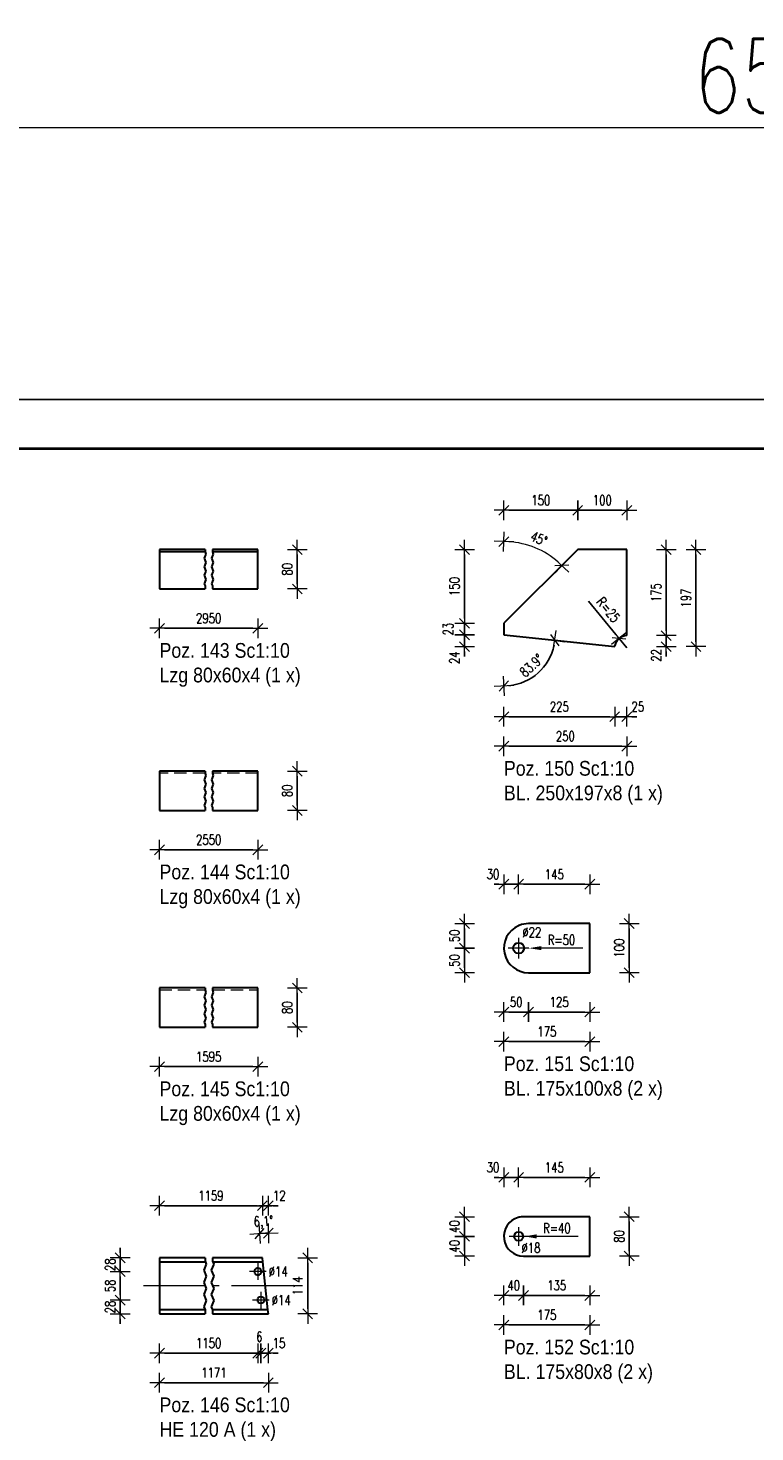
# Model space of a CAD drawing. Header units: millimetres. Extents: x -162 to 500, y 16347 to 16842.
# Tile 4 of 14: x 19 to 167, y 16557 to 16842. Entities that reach past the tile are written whole.
import ezdxf

# ---------------------------------------------------------------- set-up
doc = ezdxf.new("R2010")
doc.units = ezdxf.units.MM
doc.header["$LTSCALE"] = 10
doc.linetypes.add('HIDDEN', pattern=[0.375, 0.25, -0.125])
doc.linetypes.add('MITTE', pattern=[2, 1.25, -0.25, 0.25, -0.25])
doc.layers.get('Defpoints').update_dxf_attribs({"color": 1})
doc.layers.add('_FORMATKA', color=8, linetype='Continuous', plot=False)
for name, color, linetype, lineweight in [('_RAMKA', 7, 'Continuous', 35), ('PS_DIM', 4, 'Continuous', 13), ('PS_Hidden', 2, 'HIDDEN', 9), ('PS_Mid', 5, 'MITTE', 15), ('PS_Plate', 35, 'Continuous', 30), ('PS_Shape', 161, 'Continuous', 30), ('PS_SOLID', 7, 'Continuous', 30), ('PS_TEXT', 3, 'Continuous', 18)]:
    doc.layers.add(name, color=color, linetype=linetype, lineweight=lineweight)
doc.styles.add('gil', font='txt', dxfattribs={"width": 0.9})
doc.styles.add('simplex', font='simplex.shx', dxfattribs={"width": 0.75})
doc.dimstyles.new('1_10_PRZ', dxfattribs={"dimtxt": 2, "dimasz": 1, "dimexe": 2, "dimexo": 5, "dimgap": 1, "dimtad": 1, "dimdec": 0, "dimlfac": 10, "dimtxsty": 'simplex', "dimblk": 'dimznak', "dimcen": 2, "dimse1": 1, "dimse2": 1, "dimclrt": 3, "dimadec": 1, "dimazin": 0, "dimtfac": 1, "dimtdec": 0, "dimtix": 1, "dimtmove": 2, "dimatfit": 3, "dimldrblk": 'dim-grot', "dimfxl": 1, "dimarcsym": 0})
doc.dimstyles.new('1_10_PRZ_DS1-LS10', dxfattribs={"dimtxt": 2, "dimasz": 1, "dimexe": 2, "dimexo": 5, "dimgap": 1, "dimtad": 1, "dimdec": 0, "dimlfac": 10, "dimtxsty": 'simplex', "dimblk": 'dimznak', "dimcen": 2, "dimse1": 1, "dimse2": 1, "dimclrt": 3, "dimadec": 1, "dimazin": 0, "dimtfac": 1, "dimtdec": 0, "dimtix": 1, "dimtmove": 2, "dimatfit": 3, "dimldrblk": 'dim-grot', "dimfxl": 1, "dimarcsym": 0})

# ---------------------------------------------------------------- blocks, each defined once
blk = doc.blocks.new('dim-grot')
blk.add_hatch(color=256).paths.add_polyline_path([(0, 0), (-2, 0.5), (-2, -0.5)])
blk.add_lwpolyline([(0, 0), (-2, 0.5), (-2, -0.5), (0, 0)])
blk = doc.blocks.new('dimznak')
at = {"color": 0}
for points in [[(0, 2), (0, -2)], [(-2, 0), (2, 0)]]:
    blk.add_lwpolyline(points, dxfattribs=at)
at = {"color": 2}
blk.add_lwpolyline([(1, 1), (-1, -1)], dxfattribs=at)
blk = doc.blocks.new('*D103')
at = {"layer": 'Defpoints', "color": 0, "transparency": 16777216}
for p in [(65.55, 16589.27), (66.16, 16583.47), (66.16, 16572.67)]:
    blk.add_point(p, dxfattribs=at)
at = {"layer": 'PS_DIM', "color": 0, "lineweight": -2, "transparency": 16777216}
for p, q in [((64.55, 16572.67), (63.55, 16572.67)), ((65.55, 16572.67), (66.16, 16572.67)), ((67.16, 16572.67), (68.16, 16572.67))]:
    blk.add_line(p, q, dxfattribs=at)
blk.add_blockref('dimznak', (65.55, 16572.67), dxfattribs=at)
at = {"layer": 'PS_DIM', "color": 0, "lineweight": -2, "transparency": 16777216, "rotation": 180}
blk.add_blockref('dimznak', (66.16, 16572.67), dxfattribs=at)
at = {"layer": 'PS_DIM', "color": 3, "transparency": 16777216, "insert": (65.85, 16576.01), "char_height": 2, "attachment_point": 5, "style": 'simplex'}
blk.add_mtext('6', dxfattribs=at)
blk = doc.blocks.new('*D104')
at = {"layer": 'Defpoints', "color": 0, "transparency": 16777216}
for p in [(66.16, 16583.47), (67.67, 16580.67), (67.67, 16572.67)]:
    blk.add_point(p, dxfattribs=at)
at = {"layer": 'PS_DIM', "color": 0, "lineweight": -2, "transparency": 16777216}
for p, q in [((65.16, 16572.67), (64.16, 16572.67)), ((66.16, 16572.67), (67.67, 16572.67)), ((68.67, 16572.67), (69.67, 16572.67))]:
    blk.add_line(p, q, dxfattribs=at)
blk.add_blockref('dimznak', (66.16, 16572.67), dxfattribs=at)
at = {"layer": 'PS_DIM', "color": 0, "lineweight": -2, "transparency": 16777216, "rotation": 180}
blk.add_blockref('dimznak', (67.67, 16572.67), dxfattribs=at)
at = {"layer": 'PS_DIM', "color": 3, "transparency": 16777216, "insert": (69.84, 16574.71), "char_height": 2, "attachment_point": 5, "style": 'simplex'}
blk.add_mtext('15', dxfattribs=at)
blk = doc.blocks.new('*D106')
at = {"layer": 'Defpoints', "color": 0, "transparency": 16777216}
for p in [(67.67, 16602.67), (66.45, 16592.07), (67.67, 16580.67)]:
    blk.add_point(p, dxfattribs=at)
at = {"layer": 'PS_DIM', "color": 0, "lineweight": -2, "transparency": 16777216}
for p, q in [((65.45, 16602.67), (64.45, 16602.67)), ((66.45, 16602.67), (67.67, 16602.67)), ((68.67, 16602.67), (69.67, 16602.67))]:
    blk.add_line(p, q, dxfattribs=at)
blk.add_blockref('dimznak', (66.45, 16602.67), dxfattribs=at)
at = {"layer": 'PS_DIM', "color": 0, "lineweight": -2, "transparency": 16777216, "rotation": 180}
blk.add_blockref('dimznak', (67.67, 16602.67), dxfattribs=at)
at = {"layer": 'PS_DIM', "color": 3, "transparency": 16777216, "insert": (69.91, 16604.71), "char_height": 2, "attachment_point": 5, "style": 'simplex'}
blk.add_mtext('12', dxfattribs=at)
blk = doc.blocks.new('*D108')
at = {"layer": 'Defpoints', "color": 0, "transparency": 16777216}
for p in [(37.55, 16583.47), (66.16, 16583.47), (45.55, 16580.67)]:
    blk.add_point(p, dxfattribs=at)
at = {"layer": 'PS_DIM', "color": 0, "lineweight": -2, "transparency": 16777216}
for p, q in [((37.55, 16584.47), (37.55, 16585.47)), ((37.55, 16580.67), (37.55, 16583.47)), ((37.55, 16579.67), (37.55, 16578.67))]:
    blk.add_line(p, q, dxfattribs=at)
for p, rotation in [((37.55, 16583.47), 270), ((37.55, 16580.67), 90)]:
    blk.add_blockref('dimznak', p, dxfattribs=dict(at, rotation=rotation))
at = {"layer": 'PS_DIM', "color": 3, "transparency": 16777216, "insert": (35.51, 16582.07), "char_height": 2, "attachment_point": 5, "rotation": 90, "style": 'simplex'}
blk.add_mtext('28', dxfattribs=at)
blk = doc.blocks.new('*D110')
at = {"layer": 'Defpoints', "color": 0, "transparency": 16777216}
for p in [(37.55, 16592.07), (45.55, 16592.07), (65.55, 16589.27)]:
    blk.add_point(p, dxfattribs=at)
at = {"layer": 'PS_DIM', "color": 0, "lineweight": -2, "transparency": 16777216}
for p, q in [((37.55, 16593.07), (37.55, 16594.07)), ((37.55, 16589.27), (37.55, 16592.07)), ((37.55, 16588.27), (37.55, 16587.27))]:
    blk.add_line(p, q, dxfattribs=at)
for p, rotation in [((37.55, 16592.07), 270), ((37.55, 16589.27), 90)]:
    blk.add_blockref('dimznak', p, dxfattribs=dict(at, rotation=rotation))
at = {"layer": 'PS_DIM', "color": 3, "transparency": 16777216, "insert": (35.51, 16590.67), "char_height": 2, "attachment_point": 5, "rotation": 90, "style": 'simplex'}
blk.add_mtext('28', dxfattribs=at)
blk = doc.blocks.new('*D131')
at = {"layer": 'Defpoints', "color": 0, "transparency": 16777216}
for p in [(138.96, 16718.03), (140.55, 16716.1)]:
    blk.add_point(p, dxfattribs=at)
at = {"layer": 'PS_DIM', "color": 0, "lineweight": -2, "transparency": 16777216}
for p, q in [((132.75, 16725.6), (138.33, 16718.8)), ((140.55, 16716.1), (138.96, 16718.03))]:
    blk.add_line(p, q, dxfattribs=at)
at = {"layer": 'PS_DIM', "color": 0, "lineweight": -2, "transparency": 16777216, "rotation": 309.375000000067}
blk.add_blockref('dimznak', (138.96, 16718.03), dxfattribs=at)
at = {"layer": 'PS_DIM', "color": 3, "transparency": 16777216, "insert": (136.77, 16723.85), "char_height": 2, "attachment_point": 5, "rotation": 309.375, "style": 'simplex'}
blk.add_mtext('R=25', dxfattribs=at)
blk = doc.blocks.new('*D132')
at = {"layer": 'Defpoints', "color": 0, "transparency": 16777216}
for p in [(115.55, 16718.77), (138.07, 16716.36), (120.42, 16709.58), (115.55, 16705.11)]:
    blk.add_point(p, dxfattribs=at)
at = {"layer": 'PS_DIM', "color": 0, "lineweight": -2, "transparency": 16777216}
blk.add_arc((115.55, 16718.77), 10.4, 275.5091, 348.3989, dxfattribs=at)
for p, rotation in [((125.89, 16717.66), 81.15343167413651), ((115.55, 16708.36), 182.754565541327)]:
    blk.add_blockref('dimznak', p, dxfattribs=dict(at, rotation=rotation))
at = {"layer": 'PS_DIM', "color": 3, "transparency": 16777216, "insert": (121.16, 16712.52), "char_height": 2, "attachment_point": 5, "rotation": 41.954, "style": 'simplex'}
blk.add_mtext('83.9%%d', dxfattribs=at)
blk = doc.blocks.new('*D134')
at = {"layer": 'Defpoints', "color": 0, "transparency": 16777216}
for p in [(140.55, 16718.6), (138.07, 16716.36), (140.55, 16702.11)]:
    blk.add_point(p, dxfattribs=at)
at = {"layer": 'PS_DIM', "color": 0, "lineweight": -2, "transparency": 16777216}
for p, q in [((137.07, 16702.11), (136.07, 16702.11)), ((138.07, 16702.11), (140.55, 16702.11)), ((141.55, 16702.11), (142.55, 16702.11))]:
    blk.add_line(p, q, dxfattribs=at)
blk.add_blockref('dimznak', (138.07, 16702.11), dxfattribs=at)
at = {"layer": 'PS_DIM', "color": 0, "lineweight": -2, "transparency": 16777216, "rotation": 180}
blk.add_blockref('dimznak', (140.55, 16702.11), dxfattribs=at)
at = {"layer": 'PS_DIM', "color": 3, "transparency": 16777216, "insert": (142.76, 16704.15), "char_height": 2, "attachment_point": 5, "style": 'simplex'}
blk.add_mtext('25', dxfattribs=at)
blk = doc.blocks.new('*D139')
at = {"layer": 'Defpoints', "color": 0, "transparency": 16777216}
for p in [(107.55, 16718.77), (115.55, 16718.77), (138.07, 16716.36)]:
    blk.add_point(p, dxfattribs=at)
at = {"layer": 'PS_DIM', "color": 0, "lineweight": -2, "transparency": 16777216}
for p, q in [((107.55, 16719.77), (107.55, 16720.77)), ((107.55, 16716.36), (107.55, 16718.77)), ((107.55, 16715.36), (107.55, 16714.36))]:
    blk.add_line(p, q, dxfattribs=at)
for p, rotation in [((107.55, 16718.77), 270), ((107.55, 16716.36), 90)]:
    blk.add_blockref('dimznak', p, dxfattribs=dict(at, rotation=rotation))
at = {"layer": 'PS_DIM', "color": 3, "transparency": 16777216, "insert": (105.51, 16714.11), "char_height": 2, "attachment_point": 5, "rotation": 90, "style": 'simplex'}
blk.add_mtext('24', dxfattribs=at)
blk = doc.blocks.new('*D140')
at = {"layer": 'Defpoints', "color": 0, "transparency": 16777216}
for p in [(107.55, 16721.09), (115.55, 16721.09), (115.55, 16718.77)]:
    blk.add_point(p, dxfattribs=at)
at = {"layer": 'PS_DIM', "color": 0, "lineweight": -2, "transparency": 16777216}
for p, q in [((107.55, 16722.09), (107.55, 16723.09)), ((107.55, 16718.77), (107.55, 16721.09)), ((107.55, 16717.77), (107.55, 16716.77))]:
    blk.add_line(p, q, dxfattribs=at)
for p, rotation in [((107.55, 16721.09), 270), ((107.55, 16718.77), 90)]:
    blk.add_blockref('dimznak', p, dxfattribs=dict(at, rotation=rotation))
at = {"layer": 'PS_DIM', "color": 3, "transparency": 16777216, "insert": (104.21, 16719.93), "char_height": 2, "attachment_point": 5, "rotation": 90, "style": 'simplex'}
blk.add_mtext('23', dxfattribs=at)
blk = doc.blocks.new('*X130')
at = {"layer": 'PS_SOLID', "color": 7, "linetype": 'Continuous'}
for p, q in [((2.5, 9.87), (-12.5, -5.13)), ((12.5, 9.87), (2.5, 9.87)), ((12.5, -7.63), (12.5, 9.87)), ((-12.5, -5.13), (-12.5, -7.46)), ((-12.5, -7.46), (10.03, -9.87)), ((10.03, -9.87), (10.05, -9.64))]:
    blk.add_line(p, q, dxfattribs=at)
at = {"layer": 'PS_SOLID'}
blk.add_arc((12.5, -10.13), 2.5, 90, 168.75, dxfattribs=at)
blk = doc.blocks.new('*D148')
at = {"layer": 'Defpoints', "color": 0, "transparency": 16777216}
for p in [(118.55, 16668.04), (115.55, 16660.04), (118.55, 16655.04)]:
    blk.add_point(p, dxfattribs=at)
at = {"layer": 'PS_DIM', "color": 0, "lineweight": -2, "transparency": 16777216}
for p, q in [((114.55, 16668.04), (113.55, 16668.04)), ((115.55, 16668.04), (118.55, 16668.04)), ((119.55, 16668.04), (120.55, 16668.04))]:
    blk.add_line(p, q, dxfattribs=at)
blk.add_blockref('dimznak', (115.55, 16668.04), dxfattribs=at)
at = {"layer": 'PS_DIM', "color": 0, "lineweight": -2, "transparency": 16777216, "rotation": 180}
blk.add_blockref('dimznak', (118.55, 16668.04), dxfattribs=at)
at = {"layer": 'PS_DIM', "color": 3, "transparency": 16777216, "insert": (113.33, 16670.08), "char_height": 2, "attachment_point": 5, "style": 'simplex'}
blk.add_mtext('30', dxfattribs=at)
blk = doc.blocks.new('*X144')
at = {"layer": 'PS_Mid', "color": 5, "linetype": 'MITTE'}
for p, q in [((-5.74, 2.1), (-5.74, -2.1)), ((-3.64, 0), (-7.84, 0))]:
    blk.add_line(p, q, dxfattribs=at)
at = {"layer": 'PS_SOLID', "color": 7, "linetype": 'Continuous'}
for p, q in [((-5.74, 4.58), (-5.77, 4.57)), ((-5.66, 4.62), (-5.74, 4.58)), ((8.74, 5), (-3.74, 5)), ((8.74, -5), (8.74, 5)), ((-3.74, -5), (8.74, -5))]:
    blk.add_line(p, q, dxfattribs=at)
at = {"layer": 'PS_SOLID', "color": 7}
blk.add_circle((-5.74, 0), 1.1, dxfattribs=at)
at = {"layer": 'PS_SOLID'}
for start, end in [(113.9062, 270), (90, 112.5)]:
    blk.add_arc((-3.74, 0), 5, start, end, dxfattribs=at)
blk = doc.blocks.new('*D156')
at = {"layer": 'Defpoints', "color": 0, "transparency": 16777216}
for p in [(118.55, 16608.42), (115.55, 16600.42), (118.55, 16596.42)]:
    blk.add_point(p, dxfattribs=at)
at = {"layer": 'PS_DIM', "color": 0, "lineweight": -2, "transparency": 16777216}
for p, q in [((114.55, 16608.42), (113.55, 16608.42)), ((115.55, 16608.42), (118.55, 16608.42)), ((119.55, 16608.42), (120.55, 16608.42))]:
    blk.add_line(p, q, dxfattribs=at)
blk.add_blockref('dimznak', (115.55, 16608.42), dxfattribs=at)
at = {"layer": 'PS_DIM', "color": 0, "lineweight": -2, "transparency": 16777216, "rotation": 180}
blk.add_blockref('dimznak', (118.55, 16608.42), dxfattribs=at)
at = {"layer": 'PS_DIM', "color": 3, "transparency": 16777216, "insert": (113.33, 16610.46), "char_height": 2, "attachment_point": 5, "style": 'simplex'}
blk.add_mtext('30', dxfattribs=at)
blk = doc.blocks.new('*X152')
at = {"layer": 'PS_Mid', "color": 5, "linetype": 'MITTE'}
for p, q in [((-3.84, 0), (-7.64, 0)), ((-5.74, 1.9), (-5.74, -1.9))]:
    blk.add_line(p, q, dxfattribs=at)
at = {"layer": 'PS_SOLID', "color": 7, "linetype": 'Continuous'}
for p, q in [((-5.74, 3.87), (-5.81, 3.86)), ((-5.72, 3.88), (-5.74, 3.87)), ((8.74, 4), (-4.74, 4)), ((8.74, -4), (8.74, 4)), ((-4.74, -4), (8.74, -4))]:
    blk.add_line(p, q, dxfattribs=at)
at = {"layer": 'PS_SOLID', "color": 7}
blk.add_circle((-5.74, 0), 0.9, dxfattribs=at)
at = {"layer": 'PS_SOLID'}
for start, end in [(105.4687, 270), (90, 104.0625)]:
    blk.add_arc((-4.74, 0), 4, start, end, dxfattribs=at)
blk = doc.blocks.new('*D496')
at = {"layer": 'Defpoints', "color": 0, "transparency": 16777216}
for p in [(140.55, 16718.6), (138.07, 16716.36), (148.55, 16716.36)]:
    blk.add_point(p, dxfattribs=at)
at = {"layer": 'PS_DIM', "color": 0, "lineweight": -2, "transparency": 16777216}
for p, q in [((148.55, 16719.6), (148.55, 16720.6)), ((148.55, 16718.6), (148.55, 16716.36)), ((148.55, 16715.36), (148.55, 16714.36))]:
    blk.add_line(p, q, dxfattribs=at)
for p, rotation in [((148.55, 16718.6), 270), ((148.55, 16716.36), 90)]:
    blk.add_blockref('dimznak', p, dxfattribs=dict(at, rotation=rotation))
at = {"layer": 'PS_DIM', "color": 3, "transparency": 16777216, "insert": (146.55, 16714.59), "char_height": 2, "attachment_point": 5, "rotation": 90, "style": 'simplex'}
blk.add_mtext('22', dxfattribs=at)
blk = doc.blocks.new('*D508')
at = {"color": 252, "lineweight": -2, "transparency": 16777216}
blk.add_line((-647, 475.33), (-3, 475.33), dxfattribs=at)
at = {"layer": 'Defpoints', "color": 0, "transparency": 16777216}
for p in [(0, 475.33), (-650, 420), (0, 420)]:
    blk.add_point(p, dxfattribs=at)
at = {"color": 252, "lineweight": -2, "transparency": 16777216, "xscale": 3, "yscale": 3, "zscale": 3, "rotation": 180}
blk.add_blockref('dimznak', (-650, 475.33), dxfattribs=at)
at = {"color": 252, "lineweight": -2, "transparency": 16777216, "xscale": 3, "yscale": 3, "zscale": 3}
blk.add_blockref('dimznak', (0, 475.33), dxfattribs=at)
at = {"color": 252, "transparency": 16777216, "insert": (-325, 485.83), "char_height": 15, "attachment_point": 5, "style": 'simplex'}
blk.add_mtext('650', dxfattribs=at)
blk = doc.blocks.new('*X540')
at = {"color": 1}
for p, q in [((54.8, 16736.09), (54.8, 16735.62)), ((54.8, 16735.62), (54.98, 16735.19)), ((56.3, 16736.09), (56.3, 16735.62)), ((56.3, 16735.62), (56.48, 16735.19)), ((54.98, 16735.19), (54.61, 16734.32)), ((54.61, 16734.32), (54.98, 16733.46)), ((54.98, 16733.46), (54.61, 16732.59)), ((56.48, 16735.19), (56.11, 16734.32)), ((56.11, 16734.32), (56.48, 16733.46)), ((56.48, 16733.46), (56.11, 16732.59)), ((54.61, 16732.59), (54.98, 16731.72)), ((54.98, 16731.72), (54.61, 16730.86)), ((54.61, 16730.86), (54.98, 16729.99)), ((54.98, 16729.99), (54.61, 16729.12)), ((56.11, 16732.59), (56.48, 16731.72)), ((56.48, 16731.72), (56.11, 16730.86)), ((56.11, 16730.86), (56.48, 16729.99)), ((56.48, 16729.99), (56.11, 16729.12)), ((54.61, 16729.12), (54.8, 16728.69)), ((54.8, 16728.69), (54.8, 16728.09)), ((56.11, 16729.12), (56.3, 16728.69)), ((56.3, 16728.69), (56.3, 16728.09))]:
    blk.add_line(p, q, dxfattribs=at)
at = {"layer": 'PS_SOLID', "color": 7, "linetype": 'Continuous'}
for p, q in [((54.8, 16736.09), (45.55, 16736.09)), ((45.55, 16736.09), (45.55, 16735.69)), ((45.55, 16735.69), (54.8, 16735.69)), ((45.55, 16735.69), (45.55, 16728.09)), ((65.55, 16736.09), (56.3, 16736.09)), ((56.3, 16735.69), (65.55, 16735.69)), ((65.55, 16735.69), (65.55, 16736.09)), ((65.55, 16728.09), (65.55, 16735.69)), ((45.55, 16728.09), (54.8, 16728.09)), ((56.3, 16728.09), (65.55, 16728.09))]:
    blk.add_line(p, q, dxfattribs=at)
blk = doc.blocks.new('*X541')
at = {"color": 3, "style": 'gil', "width": 0.9}
for s, p in [('Poz. 143 Sc1:10', (45.55, 16714.09)), ('Lzg 80x60x4 (1 x)', (45.55, 16709.09))]:
    blk.add_text(s, height=3, dxfattribs=at).set_placement(p)
blk = doc.blocks.new('*X542')
at = {"color": 1}
for p, q in [((54.98, 16690.14), (54.61, 16689.27)), ((54.8, 16691.04), (54.8, 16690.57)), ((54.8, 16690.57), (54.98, 16690.14)), ((56.48, 16690.14), (56.11, 16689.27)), ((56.3, 16691.04), (56.3, 16690.57)), ((56.3, 16690.57), (56.48, 16690.14)), ((54.61, 16689.27), (54.98, 16688.41)), ((54.98, 16688.41), (54.61, 16687.54)), ((54.61, 16687.54), (54.98, 16686.67)), ((56.11, 16689.27), (56.48, 16688.41)), ((56.48, 16688.41), (56.11, 16687.54)), ((56.11, 16687.54), (56.48, 16686.67)), ((54.98, 16686.67), (54.61, 16685.8)), ((54.61, 16685.8), (54.98, 16684.94)), ((54.98, 16684.94), (54.61, 16684.07)), ((56.48, 16686.67), (56.11, 16685.8)), ((56.11, 16685.8), (56.48, 16684.94)), ((56.48, 16684.94), (56.11, 16684.07)), ((54.61, 16684.07), (54.8, 16683.64)), ((54.8, 16683.64), (54.8, 16683.04)), ((56.11, 16684.07), (56.3, 16683.64)), ((56.3, 16683.64), (56.3, 16683.04))]:
    blk.add_line(p, q, dxfattribs=at)
at = {"layer": 'PS_Hidden', "color": 2, "linetype": 'HIDDEN'}
for p, q in [((54.8, 16690.64), (45.55, 16690.64)), ((65.55, 16690.64), (56.3, 16690.64))]:
    blk.add_line(p, q, dxfattribs=at)
at = {"layer": 'PS_SOLID', "color": 7, "linetype": 'Continuous'}
for p, q in [((54.8, 16691.04), (45.55, 16691.04)), ((45.55, 16691.04), (45.55, 16683.04)), ((65.55, 16691.04), (56.3, 16691.04)), ((65.55, 16683.04), (65.55, 16691.04)), ((45.55, 16683.04), (54.8, 16683.04)), ((56.3, 16683.04), (65.55, 16683.04))]:
    blk.add_line(p, q, dxfattribs=at)
blk = doc.blocks.new('*X543')
at = {"color": 3, "style": 'gil', "width": 0.9}
for s, p in [('Poz. 144 Sc1:10', (45.55, 16669.04)), ('Lzg 80x60x4 (1 x)', (45.55, 16664.04))]:
    blk.add_text(s, height=3, dxfattribs=at).set_placement(p)
blk = doc.blocks.new('*X544')
at = {"color": 1}
for p, q in [((54.98, 16646.04), (54.61, 16645.17)), ((54.61, 16645.17), (54.98, 16644.3)), ((54.98, 16644.3), (54.61, 16643.43)), ((54.8, 16646.94), (54.8, 16646.47)), ((54.8, 16646.47), (54.98, 16646.04)), ((56.48, 16646.04), (56.11, 16645.17)), ((56.11, 16645.17), (56.48, 16644.3)), ((56.48, 16644.3), (56.11, 16643.43)), ((56.3, 16646.94), (56.3, 16646.47)), ((56.3, 16646.47), (56.48, 16646.04)), ((54.61, 16643.43), (54.98, 16642.57)), ((54.98, 16642.57), (54.61, 16641.7)), ((54.61, 16641.7), (54.98, 16640.83)), ((56.11, 16643.43), (56.48, 16642.57)), ((56.48, 16642.57), (56.11, 16641.7)), ((56.11, 16641.7), (56.48, 16640.83)), ((54.98, 16640.83), (54.61, 16639.97)), ((54.61, 16639.97), (54.8, 16639.53)), ((54.8, 16639.53), (54.8, 16638.94)), ((56.48, 16640.83), (56.11, 16639.97)), ((56.11, 16639.97), (56.3, 16639.53)), ((56.3, 16639.53), (56.3, 16638.94))]:
    blk.add_line(p, q, dxfattribs=at)
at = {"layer": 'PS_Hidden', "color": 2, "linetype": 'HIDDEN'}
for p, q in [((45.55, 16646.54), (54.8, 16646.54)), ((56.3, 16646.54), (65.55, 16646.54))]:
    blk.add_line(p, q, dxfattribs=at)
at = {"layer": 'PS_SOLID', "color": 7, "linetype": 'Continuous'}
for p, q in [((54.8, 16646.94), (45.55, 16646.94)), ((45.55, 16646.94), (45.55, 16638.94)), ((65.55, 16646.94), (56.3, 16646.94)), ((65.55, 16638.94), (65.55, 16646.94)), ((45.55, 16638.94), (54.8, 16638.94)), ((56.3, 16638.94), (65.55, 16638.94))]:
    blk.add_line(p, q, dxfattribs=at)
blk = doc.blocks.new('*X545')
at = {"color": 3, "style": 'gil', "width": 0.9}
for s, p in [('Poz. 145 Sc1:10', (45.55, 16624.94)), ('Lzg 80x60x4 (1 x)', (45.55, 16619.94))]:
    blk.add_text(s, height=3, dxfattribs=at).set_placement(p)
blk = doc.blocks.new('*X546')
at = {"color": 1}
for p, q in [((55.06, 16590.78), (54.53, 16589.54)), ((54.8, 16592.07), (54.8, 16591.4)), ((54.8, 16591.4), (55.06, 16590.78)), ((56.56, 16590.78), (56.03, 16589.54)), ((56.3, 16592.07), (56.3, 16591.4)), ((56.3, 16591.4), (56.56, 16590.78)), ((54.53, 16589.54), (55.06, 16588.31)), ((55.06, 16588.31), (54.53, 16587.07)), ((54.53, 16587.07), (55.06, 16585.84)), ((56.03, 16589.54), (56.56, 16588.31)), ((56.56, 16588.31), (56.03, 16587.07)), ((56.03, 16587.07), (56.56, 16585.84)), ((55.06, 16585.84), (54.53, 16584.6)), ((54.53, 16584.6), (55.06, 16583.37)), ((56.56, 16585.84), (56.03, 16584.6)), ((56.03, 16584.6), (56.56, 16583.37)), ((55.06, 16583.37), (54.53, 16582.13)), ((54.53, 16582.13), (54.8, 16581.51)), ((54.8, 16581.51), (54.8, 16580.67)), ((56.56, 16583.37), (56.03, 16582.13)), ((56.03, 16582.13), (56.3, 16581.51)), ((56.3, 16581.51), (56.3, 16580.67))]:
    blk.add_line(p, q, dxfattribs=at)
at = {"layer": 'PS_Mid', "color": 5, "linetype": 'MITTE'}
for p, q in [((65.55, 16590.97), (65.55, 16587.57)), ((67.25, 16589.27), (63.85, 16589.27)), ((54.8, 16586.37), (40.55, 16586.37)), ((72.67, 16586.37), (56.3, 16586.37)), ((66.16, 16585.17), (66.16, 16581.77)), ((67.86, 16583.47), (64.46, 16583.47))]:
    blk.add_line(p, q, dxfattribs=at)
at = {"layer": 'PS_SOLID', "color": 7, "linetype": 'Continuous'}
for p, q in [((54.8, 16592.07), (45.55, 16592.07)), ((45.55, 16592.07), (45.55, 16591.27)), ((45.55, 16591.27), (54.8, 16591.27)), ((45.55, 16591.27), (45.55, 16581.47)), ((66.45, 16592.07), (56.3, 16592.07)), ((56.3, 16591.27), (66.54, 16591.27)), ((66.54, 16591.27), (66.45, 16592.07)), ((67.58, 16581.47), (66.54, 16591.27)), ((66.15, 16589.62), (66.16, 16589.57)), ((66.16, 16588.97), (66.15, 16588.92)), ((66.16, 16589.57), (66.25, 16589.27)), ((66.25, 16589.27), (66.16, 16588.97)), ((54.8, 16581.47), (45.55, 16581.47)), ((45.55, 16581.47), (45.55, 16580.67)), ((67.58, 16581.47), (56.3, 16581.47)), ((67.67, 16580.67), (67.58, 16581.47)), ((45.55, 16580.67), (54.8, 16580.67)), ((56.3, 16580.67), (67.67, 16580.67))]:
    blk.add_line(p, q, dxfattribs=at)
at = {"layer": 'PS_SOLID', "color": 7}
blk.add_circle((66.16, 16583.47), 0.7, dxfattribs=at)
at = {"layer": 'PS_SOLID'}
blk.add_arc((65.55, 16589.27), 0.7, 30, 330, dxfattribs=at)
blk = doc.blocks.new('*X547')
at = {"color": 3, "style": 'gil', "width": 0.9}
for s, p in [('Poz. 146 Sc1:10', (45.55, 16560.67)), ('HE 120 A (1 x)', (45.55, 16555.67))]:
    blk.add_text(s, height=3, dxfattribs=at).set_placement(p)
blk = doc.blocks.new('*X556')
at = {"color": 3, "style": 'gil', "width": 0.9}
for s, p in [('Poz. 150 Sc1:10', (115.55, 16690.11)), ('BL. 250x197x8 (1 x)', (115.55, 16685.11))]:
    blk.add_text(s, height=3, dxfattribs=at).set_placement(p)
blk = doc.blocks.new('*X557')
at = {"color": 3, "style": 'gil', "width": 0.9}
for s, p in [('Poz. 151 Sc1:10', (115.55, 16630.04)), ('BL. 175x100x8 (2 x)', (115.55, 16625.04))]:
    blk.add_text(s, height=3, dxfattribs=at).set_placement(p)
blk = doc.blocks.new('*X558')
at = {"color": 3, "style": 'gil', "width": 0.9}
for s, p in [('Poz. 152 Sc1:10', (115.55, 16572.42)), ('BL. 175x80x8 (2 x)', (115.55, 16567.42))]:
    blk.add_text(s, height=3, dxfattribs=at).set_placement(p)
blk = doc.blocks.new('*U502')
at = {"layer": '_FORMATKA', "lineweight": -3}
blk.add_lwpolyline([(-650, 0), (0, 0), (0, 420), (-650, 420)], close=True, dxfattribs=at)
at = {"layer": '_RAMKA', "lineweight": -3, "const_width": 0.5}
blk.add_lwpolyline([(-620, 10), (-10, 10), (-10, 410), (-620, 410)], close=True, dxfattribs=at)
dim = blk.add_linear_dim(base=(0, 475.33), p1=(-650, 420), p2=(0, 420), dimstyle='1_10_PRZ', override={"dimscale": 3, "dimtxt": 5, "dimlfac": 1, "dimclrd": 252, "dimclrt": 252})
dim.commit()
dim.dimension.update_dxf_attribs({"geometry": '*D508', "text_midpoint": (-325, 485.83)})

msp = doc.modelspace()

# ---------------------------------------------------------------- linework, layer by layer
at = {"layer": 'PS_DIM'}
for p, q in [((131.57, 16655.04), (123.15, 16655.04)), ((130.63, 16596.42), (122.21, 16596.42))]:
    msp.add_line(p, q, dxfattribs=at)
for points in [[(123.15, 16655.46), (123.15, 16654.63), (120.65, 16655.04)], [(122.21, 16596.84), (122.21, 16596), (119.71, 16596.42)]]:
    msp.add_solid(points, dxfattribs=at)

# ---------------------------------------------------------------- block references
msp.add_blockref('*U502', (493.6, 16346.61), dxfattribs=at)
for p, rotation in [((65.93, 16596.98), 184.3451469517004), ((67.67, 16597.07), 1.746855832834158)]:
    msp.add_blockref('dimznak', p, dxfattribs=dict(at, rotation=rotation))
at = {"layer": 'PS_Plate'}
for name, p in [('*X130', (128.05, 16726.23)), ('*X144', (124.29, 16655.04)), ('*X152', (124.29, 16596.42))]:
    msp.add_blockref(name, p, dxfattribs=at)
at = {"layer": 'PS_Shape', "color": 2}
for name in ['*X540', '*X542', '*X544']:
    msp.add_blockref(name, (0, 0), dxfattribs=at)
at = {"layer": 'PS_Shape', "color": 66}
msp.add_blockref('*X546', (0, 0), dxfattribs=at)
at = {"layer": 'PS_TEXT'}
for name in ['*X541', '*X556', '*X543', '*X557', '*X545', '*X558', '*X547']:
    msp.add_blockref(name, (0, 0), dxfattribs=at)

# ---------------------------------------------------------------- texts
at = {"layer": 'PS_DIM', "char_height": 2, "style": 'simplex'}
for s, insert, attachment_point in [('\\A1;%%c22', (119.31, 16657.26), 7), ('\\A1;%%c18', (119.13, 16593.09), 7), ('\\A1;%%c14', (67.75, 16589.27), 4), ('\\A1;%%c14', (68.36, 16583.47), 4)]:
    msp.add_mtext(s, dxfattribs=dict(at, insert=insert, attachment_point=attachment_point))
at = {"layer": 'PS_DIM', "color": 3, "char_height": 2, "attachment_point": 5, "style": 'simplex'}
for s, insert in [('R=50', (127.26, 16656.72)), ('R=40', (126.32, 16598.09))]:
    msp.add_mtext(s, dxfattribs=dict(at, insert=insert))
at = {"layer": 'PS_DIM', "color": 3, "insert": (66.68, 16599.23), "char_height": 2, "attachment_point": 5, "rotation": 3.046, "style": 'simplex'}
msp.add_mtext('6,1°', dxfattribs=at)

# ---------------------------------------------------------------- dimensions: what is measured, and where the dimension line sits
at = {"layer": 'PS_DIM'}
for base, p1, p2, location, text in [((130.55, 16744.09), (115.55, 16721.09), (130.55, 16736.09), (123.05, 16746.13), '150'), ((140.55, 16744.09), (130.55, 16736.09), (140.55, 16718.6), (135.55, 16746.13), '100'), ((65.55, 16720.09), (45.55, 16728.09), (65.55, 16728.09), (55.55, 16722.13), '2950'), ((138.07, 16702.11), (115.55, 16718.77), (138.07, 16716.36), (126.81, 16704.15), '225'), ((140.55, 16696.11), (115.55, 16716.36), (140.55, 16716.36), (128.05, 16698.15), '250'), ((65.55, 16675.04), (45.55, 16683.04), (65.55, 16683.04), (55.55, 16677.08), '2550'), ((120.55, 16642.04), (115.55, 16650.04), (120.55, 16650.04), (118.05, 16644.08), '50'), ((133.03, 16636.04), (115.55, 16650.04), (133.03, 16650.04), (124.29, 16638.08), '175'), ((133.03, 16642.04), (120.55, 16650.04), (133.03, 16650.04), (126.79, 16644.08), '125'), ((65.55, 16630.94), (45.55, 16638.94), (65.55, 16638.94), (55.55, 16632.98), '1595'), ((66.45, 16602.67), (45.55, 16580.67), (66.45, 16592.07), (56, 16604.71), '1159'), ((119.55, 16584.42), (115.55, 16592.42), (119.55, 16592.42), (117.55, 16586.46), '40'), ((133.03, 16578.42), (115.55, 16592.42), (133.03, 16592.42), (124.29, 16580.46), '175'), ((133.03, 16584.42), (119.55, 16592.42), (133.03, 16592.42), (126.29, 16586.46), '135'), ((65.55, 16572.67), (45.55, 16580.67), (65.55, 16589.27), (55.55, 16574.71), '1150'), ((67.67, 16566.67), (45.55, 16580.67), (67.67, 16580.67), (56.61, 16568.71), '1171')]:
    msp.add_linear_dim(base=base, p1=p1, p2=p2, location=location, text=text, dimstyle='1_10_PRZ_DS1-LS10', dxfattribs=at).render()
msp.add_angular_dim_3p(base=(123.86, 16735.5), center=(115.55, 16721.09), p1=(130.55, 16736.09), p2=(115.55, 16742.31), text='45%%d', dimstyle='1_10_PRZ_DS1-LS10', dxfattribs=at).render()
for base, p1, p2, location in [((73.55, 16736.09), (65.55, 16728.09), (65.55, 16736.09), (71.51, 16732.09)), ((73.55, 16691.04), (65.55, 16683.04), (65.55, 16691.04), (71.51, 16687.04)), ((73.55, 16646.94), (65.55, 16638.94), (65.55, 16646.94), (71.51, 16642.94)), ((75.67, 16592.07), (67.67, 16580.67), (67.67, 16592.07), (73.63, 16586.37)), ((37.55, 16589.27), (66.16, 16583.47), (65.55, 16589.27), (35.51, 16586.37))]:
    msp.add_linear_dim(base=base, p1=p1, p2=p2, angle=90, location=location, dimstyle='1_10_PRZ_DS1-LS10', dxfattribs=at).render()
for base, p1, p2, location, text in [((107.55, 16736.09), (115.55, 16721.09), (130.55, 16736.09), (105.51, 16728.59), '150'), ((148.55, 16736.09), (140.55, 16718.6), (140.55, 16736.09), (146.51, 16727.35), '175'), ((154.59, 16736.09), (140.55, 16716.36), (140.55, 16736.09), (152.55, 16726.23), '197'), ((107.55, 16660.04), (118.55, 16655.04), (115.55, 16660.04), (105.51, 16657.54), '50'), ((141.03, 16660.04), (133.03, 16650.04), (133.03, 16660.04), (138.99, 16655.04), '100'), ((107.55, 16655.04), (120.55, 16650.04), (118.55, 16655.04), (105.51, 16652.54), '50'), ((107.55, 16600.42), (118.55, 16596.42), (115.55, 16600.42), (105.51, 16598.42), '40'), ((141.03, 16600.42), (133.03, 16592.42), (133.03, 16600.42), (138.99, 16596.42), '80'), ((107.55, 16596.42), (119.55, 16592.42), (118.55, 16596.42), (105.51, 16594.42), '40')]:
    msp.add_linear_dim(base=base, p1=p1, p2=p2, angle=90, location=location, text=text, dimstyle='1_10_PRZ_DS1-LS10', dxfattribs=at).render()
dim = msp.add_radius_dim(center=(140.55, 16716.1), mpoint=(138.96, 16718.03), text='R=25', dimstyle='1_10_PRZ_DS1-LS10', dxfattribs=at)
dim.commit()
dim.dimension.update_dxf_attribs({"geometry": '*D131', "text_midpoint": (136.77, 16723.85)})
for base, p1, p2, text, picture, middle in [((107.55, 16721.09), (115.55, 16718.77), (115.55, 16721.09), '23', '*D140', (104.21, 16719.93)), ((107.55, 16718.77), (138.07, 16716.36), (115.55, 16718.77), '24', '*D139', (105.51, 16714.11))]:
    dim = msp.add_linear_dim(base=base, p1=p1, p2=p2, angle=90, text=text, dimstyle='1_10_PRZ_DS1-LS10', dxfattribs=at)
    dim.commit()
    dim.dimension.update_dxf_attribs({"geometry": picture, "text_midpoint": middle, "dimtype": 128})
dim = msp.add_angular_dim_3p(base=(120.42, 16709.58), center=(115.55, 16718.77), p1=(115.55, 16705.11), p2=(138.07, 16716.36), text='83.9%%d', dimstyle='1_10_PRZ_DS1-LS10', dxfattribs=at)
dim.commit()
dim.dimension.update_dxf_attribs({"geometry": '*D132', "text_midpoint": (121.16, 16712.52)})
for base, p1, p2, text, picture, middle in [((140.55, 16702.11), (138.07, 16716.36), (140.55, 16718.6), '25', '*D134', (142.76, 16704.15)), ((118.55, 16668.04), (115.55, 16660.04), (118.55, 16655.04), '30', '*D148', (113.33, 16670.08)), ((118.55, 16608.42), (115.55, 16600.42), (118.55, 16596.42), '30', '*D156', (113.33, 16610.46))]:
    dim = msp.add_linear_dim(base=base, p1=p1, p2=p2, text=text, dimstyle='1_10_PRZ_DS1-LS10', dxfattribs=at)
    dim.commit()
    dim.dimension.update_dxf_attribs({"geometry": picture, "text_midpoint": middle, "dimtype": 128})
for base, p1, p2, dimstyle, picture, middle in [((148.55, 16716.36), (140.55, 16718.6), (138.07, 16716.36), '1_10_PRZ', '*D496', (146.55, 16714.59)), ((37.55, 16592.07), (65.55, 16589.27), (45.55, 16592.07), '1_10_PRZ_DS1-LS10', '*D110', (35.51, 16590.67)), ((37.55, 16583.47), (45.55, 16580.67), (66.16, 16583.47), '1_10_PRZ_DS1-LS10', '*D108', (35.51, 16582.07))]:
    dim = msp.add_linear_dim(base=base, p1=p1, p2=p2, angle=90, dimstyle=dimstyle, dxfattribs=at)
    dim.commit()
    dim.dimension.update_dxf_attribs({"geometry": picture, "text_midpoint": middle, "dimtype": 128})
for base, p1, p2 in [((133.03, 16668.04), (118.55, 16655.04), (133.03, 16654.23)), ((133.03, 16608.42), (118.55, 16596.42), (133.03, 16600.42))]:
    msp.add_linear_dim(base=base, p1=p1, p2=p2, dimstyle='1_10_PRZ', dxfattribs=at).render()
for base, p1, p2, picture, middle in [((67.67, 16602.67), (66.45, 16592.07), (67.67, 16580.67), '*D106', (69.91, 16604.71)), ((66.16, 16572.67), (65.55, 16589.27), (66.16, 16583.47), '*D103', (65.85, 16576.01)), ((67.67, 16572.67), (66.16, 16583.47), (67.67, 16580.67), '*D104', (69.84, 16574.71))]:
    dim = msp.add_linear_dim(base=base, p1=p1, p2=p2, dimstyle='1_10_PRZ_DS1-LS10', dxfattribs=at)
    dim.commit()
    dim.dimension.update_dxf_attribs({"geometry": picture, "text_midpoint": middle, "dimtype": 128})

doc.saveas('drawing.dxf')
